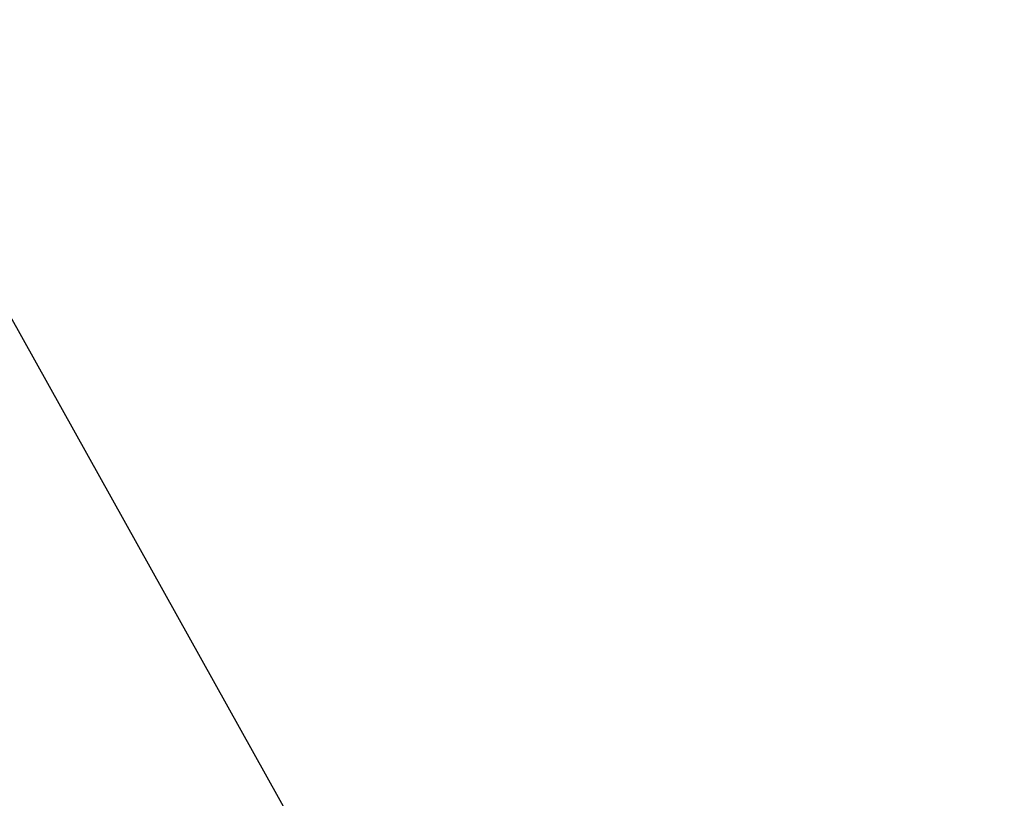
# Model space of a CAD drawing. Extents: x 0 to 122, y 0 to 122.
# Tile 155 of 256: x 25.1271 to 25.2037, y 37.429 to 37.4896. Entities that reach past the tile are written whole.
import ezdxf

# ---------------------------------------------------------------- set-up
doc = ezdxf.new("R2010")
doc.units = 0
doc.header["$LTSCALE"] = 25.4
doc.layers.get('0').update_dxf_attribs({"color": 13, "linetype": 'CONTINUOUS'})

# ---------------------------------------------------------------- blocks, each defined once
blk = doc.blocks.new('GROOVE-I-7792-7793_STL_2')
at = {"color": 7}
for p in [(43.983925, -22.422213, 33.169998), (43.983925, -22.422213, 34.209999), (43.983925, -22.422213, 33.169998), (43.983925, -22.422213, 34.209999)]:
    blk.add_line(p, (40.04211, -15.358334, 33.169998), dxfattribs=at)
mesh = blk.add_polyface(dxfattribs=at)
corners = [(48.292999, -16.55496, 33.709999), (47.731483, -21.806955, 33.169998), (43.629601, -15.030203, 33.169998)]
mesh.append_faces([[corners[k] for k in face] for face in [(0, 1, 2)]], dxfattribs={"color": 7})
mesh = blk.add_polyface(dxfattribs=at)
corners = [(38.476921, -26.41396, 34.209999), (37.115837, -20.332626, 34.209999), (35.346661, -21.265366, 34.209999), (40.11924, -25.272562, 34.209999), (42.211304, -31.142691, 34.209999), (43.702282, -29.809654, 34.209999)]
mesh.append_faces([[corners[k] for k in face] for face in [(0, 1, 2), (3, 4, 5)]], dxfattribs={"vtx0": -1, "color": 7})
mesh.append_faces([[corners[k] for k in face] for face in [(1, 0, 3)]], dxfattribs={"vtx0": -1, "vtx1": -1, "color": 7})
mesh.append_faces([[corners[k] for k in face] for face in [(3, 0, 4)]], dxfattribs={"vtx0": -1, "vtx2": -1, "color": 7})

msp = doc.modelspace()

# ---------------------------------------------------------------- block references
at = {"color": 0}
msp.add_blockref('GROOVE-I-7792-7793_STL_2', (-18.501158, 59.25), dxfattribs=at)

doc.saveas('drawing.dxf')
